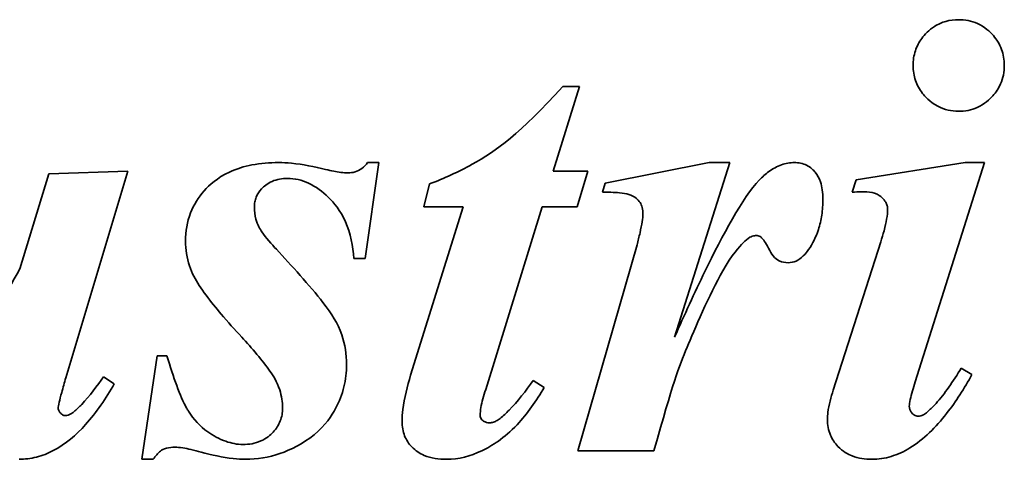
# Model space of a CAD drawing. Header units: millimetres. Extents: x 247 to 1013, y 238 to 653.
# Tile 5 of 7: x 720 to 813, y 389 to 431. Entities that reach past the tile are written whole.
import ezdxf

# ---------------------------------------------------------------- set-up
doc = ezdxf.new("R2010")
doc.units = ezdxf.units.MM
doc.header["$LTSCALE"] = 3
doc.layers.add('Krawędzie widoczne(ISO)', color=7, linetype='Continuous', lineweight=35, true_color=0x262659)

msp = doc.modelspace()

# ---------------------------------------------------------------- linework, layer by layer
at = {"layer": 'Krawędzie widoczne(ISO)'}
for p, q in [((773.103, 424.637), (770.587, 416.598)), ((771.502, 424.637), (773.103, 424.637)), ((754.051, 417.415), (752.744, 408.297)), ((752.973, 417.415), (754.051, 417.415)), ((775.522, 415.454), (785.391, 417.415)), ((787.352, 417.415), (782.123, 400.846)), ((785.391, 417.415), (787.352, 417.415)), ((799.378, 415.781), (809.705, 417.415)), ((811.535, 417.415), (804.966, 396.598)), ((809.705, 417.415), (811.535, 417.415)), ((719.933, 407.317), (722.711, 416.336)), ((722.711, 416.336), (730.195, 416.598)), ((730.195, 416.598), (724.313, 396.99)), ((770.587, 416.598), (773.888, 416.598)), ((773.888, 416.598), (772.875, 413.199)), ((758.299, 413.199), (758.855, 415.389)), ((775.26, 414.604), (775.522, 415.454)), ((798.986, 414.604), (799.378, 415.781)), ((757.058, 397.219), (762.058, 413.199)), ((762.058, 413.199), (758.299, 413.199)), ((769.541, 413.199), (764.182, 395.879)), ((772.875, 413.199), (769.541, 413.199)), ((772.94, 390.062), (778.561, 409.604)), ((797.188, 395.814), (801.698, 409.899)), ((752.744, 408.297), (751.666, 408.297)), ((731.535, 389.245), (732.973, 399.082)), ((732.973, 399.082), (733.92, 399.082)), ((809.345, 397.905), (810.358, 397.284)), ((727.907, 397.088), (728.92, 396.402)), ((768.692, 396.729), (769.737, 396.075)), ((780.162, 390.062), (772.94, 390.062)), ((732.613, 389.245), (731.535, 389.245))]:
    msp.add_line(p, q, dxfattribs=at)
for points, knots in [([(809.084, 430.977), (808.68, 430.977), (808.276, 430.929), (807.508, 430.713), (807.151, 430.556), (806.274, 429.997), (805.866, 429.563), (805.341, 428.856), (805.13, 428.467), (804.838, 427.581), (804.77, 427.114), (804.77, 426.631)], [-0.6333187, -0.6333187, -0.6333187, -0.6333187, -0.5318934, -0.5318934, -0.4370139, -0.4370139, -0.2878792, -0.2878792, -0.1449902, -0.1449902, 0, 0, 0, 0]), ([(813.43, 426.631), (813.43, 426.897), (813.41, 427.16), (813.322, 427.675), (813.257, 427.92), (812.986, 428.66), (812.714, 429.092), (812.077, 429.829), (811.587, 430.297), (810.296, 430.871), (809.693, 430.977), (809.084, 430.977)], [-1.113679, -1.113679, -1.113679, -1.113679, -0.971066, -0.971066, -0.83111, -0.83111, -0.530924, -0.530924, -0.235627, -0.235627, 0, 0, 0, 0]), ([(804.77, 426.631), (804.77, 426.385), (804.788, 426.141), (804.863, 425.665), (804.919, 425.437), (805.151, 424.751), (805.383, 424.344), (805.858, 423.74), (806.344, 423.164), (807.748, 422.423), (808.41, 422.284), (809.084, 422.284)], [-1.499948, -1.499948, -1.499948, -1.499948, -1.272878, -1.272878, -1.050818, -1.050818, -0.582633, -0.582633, -0.260388, -0.260388, 0, 0, 0, 0]), ([(809.084, 422.284), (809.692, 422.284), (810.29, 422.394), (811.547, 422.959), (812.026, 423.404), (812.629, 424.074), (812.887, 424.451), (813.195, 425.152), (813.284, 425.431), (813.402, 426.022), (813.43, 426.324), (813.43, 426.631)], [-0.6261421, -0.6261421, -0.6261421, -0.6261421, -0.4936627, -0.4936627, -0.3343095, -0.3343095, -0.1833294, -0.1833294, -0.0918817, -0.0918817, 0, 0, 0, 0]), ([(771.502, 424.637), (767.416, 420.125), (765.194, 418.524), (761.595, 416.529), (760.234, 415.915), (758.855, 415.389)], [-1.360475, -1.360475, -1.360475, -1.360475, -0.490305, -0.490305, 0, 0, 0, 0]), ([(744.509, 417.415), (743.668, 417.415), (742.814, 417.351), (741.253, 417.049), (740.533, 416.832), (738.675, 415.967), (737.937, 415.276), (736.898, 414.112), (736.46, 413.419), (735.829, 411.782), (735.685, 410.885), (735.685, 409.964)], [-1.047086, -1.047086, -1.047086, -1.047086, -0.894795, -0.894795, -0.7613, -0.7613, -0.5316, -0.5316, -0.276393, -0.276393, 0, 0, 0, 0]), ([(748.986, 416.761), (747.939, 417.02), (746.813, 417.245), (745.331, 417.391), (744.917, 417.415), (744.509, 417.415)], [-0.4888209, -0.4888209, -0.4888209, -0.4888209, -0.1338579, -0.1338579, 0, 0, 0, 0]), ([(752.973, 417.415), (752.815, 417.2), (752.634, 417.009), (752.226, 416.707), (752.01, 416.598), (751.56, 416.463), (751.336, 416.435), (751.11, 416.435)], [-0.2380908, -0.2380908, -0.2380908, -0.2380908, -0.1548723, -0.1548723, -0.0749979, -0.0749979, 0, 0, 0, 0]), ([(793.496, 417.415), (793.08, 417.415), (792.671, 417.343), (791.851, 417.052), (791.454, 416.832), (790.755, 416.322), (790.449, 416.047), (790.162, 415.748)], [-0.4496984, -0.4496984, -0.4496984, -0.4496984, -0.297115, -0.297115, -0.1376054, -0.1376054, 0, 0, 0, 0]), ([(796.208, 413.951), (796.208, 414.246), (796.19, 414.543), (796.11, 415.093), (796.051, 415.348), (795.85, 415.93), (795.689, 416.232), (795.32, 416.684), (795.061, 416.957), (794.292, 417.341), (793.896, 417.415), (793.496, 417.415)], [-0.8454603, -0.8454603, -0.8454603, -0.8454603, -0.6738059, -0.6738059, -0.5197901, -0.5197901, -0.3057216, -0.3057216, -0.1467962, -0.1467962, 0, 0, 0, 0]), ([(751.11, 416.435), (750.681, 416.435), (750.187, 416.508), (749.506, 416.64), (749.243, 416.699), (748.986, 416.761)], [-0.2286125, -0.2286125, -0.2286125, -0.2286125, -0.0870949, -0.0870949, 0, 0, 0, 0]), ([(742.221, 413.199), (742.221, 413.359), (742.235, 413.517), (742.292, 413.826), (742.335, 413.974), (742.512, 414.419), (742.69, 414.683), (743.12, 415.147), (743.437, 415.425), (744.362, 415.832), (744.86, 415.912), (745.358, 415.912)], [-0.6439577, -0.6439577, -0.6439577, -0.6439577, -0.5654128, -0.5654128, -0.4885869, -0.4885869, -0.3264147, -0.3264147, -0.1636332, -0.1636332, 0, 0, 0, 0]), ([(745.358, 415.912), (746.056, 415.912), (746.724, 415.756), (748.064, 415.136), (748.695, 414.659), (749.776, 413.599), (750.383, 412.886), (751.349, 410.707), (751.587, 409.51), (751.666, 408.297)], [-1.490356, -1.490356, -1.490356, -1.490356, -1.126074, -1.126074, -0.72773, -0.72773, -0.364713, -0.364713, 0, 0, 0, 0]), ([(790.162, 415.748), (788.608, 414.137), (786.635, 410.44), (784.018, 405.061), (783.038, 402.915), (782.123, 400.846)], [-1.866279, -1.866279, -1.866279, -1.866279, -0.70057, -0.70057, 0, 0, 0, 0]), ([(775.26, 414.604), (775.776, 414.604), (776.384, 414.593), (777.198, 414.521), (777.539, 414.478), (778.033, 414.311), (778.286, 414.179), (778.62, 413.898), (778.741, 413.775), (778.935, 413.48), (779.003, 413.313), (779.097, 412.933), (779.116, 412.722), (779.116, 412.513)], [-0.5391704, -0.5391704, -0.5391704, -0.5391704, -0.3749398, -0.3749398, -0.2791246, -0.2791246, -0.1743689, -0.1743689, -0.1187932, -0.1187932, -0.0626083, -0.0626083, 0, 0, 0, 0]), ([(798.986, 414.604), (799.27, 414.619), (799.565, 414.63), (799.942, 414.636), (800.036, 414.637), (800.13, 414.637)], [-0.141263, -0.141263, -0.141263, -0.141263, -0.0350341, -0.0350341, 0, 0, 0, 0]), ([(800.13, 414.637), (800.455, 414.637), (800.792, 414.6), (801.458, 414.379), (801.68, 414.211), (801.959, 413.952), (802.082, 413.809), (802.232, 413.541), (802.278, 413.433), (802.337, 413.203), (802.352, 413.088), (802.352, 412.97)], [-0.2650007, -0.2650007, -0.2650007, -0.2650007, -0.2031215, -0.2031215, -0.13372, -0.13372, -0.0723188, -0.0723188, -0.0353878, -0.0353878, 0, 0, 0, 0]), ([(794.835, 409.147), (795.235, 409.717), (795.551, 410.35), (795.925, 411.495), (796.031, 411.957), (796.137, 412.679), (796.164, 412.928), (796.2, 413.435), (796.208, 413.693), (796.208, 413.951)], [-0.5230516, -0.5230516, -0.5230516, -0.5230516, -0.2974125, -0.2974125, -0.1527099, -0.1527099, -0.0773963, -0.0773963, 0, 0, 0, 0]), ([(744.313, 409.18), (743.854, 409.66), (743.308, 410.271), (742.757, 411.094), (742.523, 411.484), (742.269, 412.426), (742.221, 412.809), (742.221, 413.199)], [-0.6855825, -0.6855825, -0.6855825, -0.6855825, -0.2946146, -0.2946146, -0.1170741, -0.1170741, 0, 0, 0, 0]), ([(779.116, 412.513), (779.116, 412.152), (779.011, 411.534), (778.753, 410.378), (778.656, 409.981), (778.561, 409.604)], [-0.3582049, -0.3582049, -0.3582049, -0.3582049, -0.1178223, -0.1178223, 0, 0, 0, 0]), ([(802.352, 412.97), (802.352, 412.44), (802.218, 411.734), (801.913, 410.595), (801.807, 410.241), (801.698, 409.899)], [-0.3603357, -0.3603357, -0.3603357, -0.3603357, -0.1105261, -0.1105261, 0, 0, 0, 0]), ([(789.28, 410.323), (789.418, 410.393), (789.567, 410.449), (789.766, 410.482), (789.817, 410.487), (789.868, 410.487)], [-0.07288204, -0.07288204, -0.07288204, -0.07288204, -0.01860177, -0.01860177, 0, 0, 0, 0]), ([(789.868, 410.487), (789.932, 410.487), (789.995, 410.478), (790.122, 410.442), (790.184, 410.415), (790.31, 410.343), (790.363, 410.301), (790.541, 410.149), (790.777, 409.769), (791.214, 408.965), (791.305, 408.772), (791.648, 408.356), (791.844, 408.199), (792.333, 407.957), (792.619, 407.905), (792.907, 407.905)], [-0.4617181, -0.4617181, -0.4617181, -0.4617181, -0.445753, -0.445753, -0.4293397, -0.4293397, -0.4109759, -0.4109759, -0.2823163, -0.2823163, -0.1926839, -0.1926839, -0.1055112, -0.1055112, 0, 0, 0, 0]), ([(735.685, 409.964), (735.685, 409.157), (735.796, 408.364), (736.164, 407.267), (736.303, 406.942), (736.469, 406.631)], [-0.3499449, -0.3499449, -0.3499449, -0.3499449, -0.1077802, -0.1077802, 0, 0, 0, 0]), ([(780.162, 390.062), (781.967, 396.497), (782.524, 397.994), (783.969, 401.504), (785.434, 404.889), (787.558, 408.642), (788.292, 409.463), (788.835, 410.009), (789.061, 410.203), (789.28, 410.323)], [-0.6734496, -0.6734496, -0.6734496, -0.6734496, -0.4326283, -0.4326283, -0.2265901, -0.2265901, -0.0872327, -0.0872327, 0, 0, 0, 0]), ([(750.979, 398.232), (750.979, 399.21), (750.826, 400.156), (750.135, 402.153), (749.593, 403.014), (747.486, 405.731), (745.682, 407.714), (744.313, 409.18)], [-1.433016, -1.433016, -1.433016, -1.433016, -1.064969, -1.064969, -0.628281, -0.628281, 0, 0, 0, 0]), ([(792.907, 407.905), (793.165, 407.905), (793.414, 407.958), (793.906, 408.179), (794.135, 408.346), (794.524, 408.727), (794.687, 408.93), (794.835, 409.147)], [-0.2772624, -0.2772624, -0.2772624, -0.2772624, -0.1830296, -0.1830296, -0.0848611, -0.0848611, 0, 0, 0, 0]), ([(719.933, 407.317), (718.599, 404.797), (717.05, 402.144), (714.723, 398.939), (714.014, 398.043), (713.267, 397.219)], [-1.208874, -1.208874, -1.208874, -1.208874, -0.340895, -0.340895, 0, 0, 0, 0]), ([(736.469, 406.631), (737.064, 405.495), (738.107, 404.159), (739.689, 402.293), (740.357, 401.551), (741.012, 400.846)], [-0.7603173, -0.7603173, -0.7603173, -0.7603173, -0.30054, -0.30054, 0, 0, 0, 0]), ([(741.012, 400.846), (741.978, 399.792), (743.013, 398.602), (744.006, 397.182), (744.373, 396.597), (744.716, 395.551), (744.787, 395.263), (744.878, 394.686), (744.901, 394.401), (744.901, 394.114)], [-0.9569846, -0.9569846, -0.9569846, -0.9569846, -0.4194428, -0.4194428, -0.1758059, -0.1758059, -0.0860175, -0.0860175, 0, 0, 0, 0]), ([(741.143, 390.65), (740.584, 390.65), (740.036, 390.762), (738.889, 391.175), (738.288, 391.507), (737.067, 392.374), (736.454, 393.022), (735.903, 393.902), (735.845, 393.998), (735.154, 395.228), (734.521, 397.018), (733.92, 399.082)], [-1.802317, -1.802317, -1.802317, -1.802317, -1.520657, -1.520657, -1.194485, -1.194485, -0.708803, -0.708803, -0.648678, -0.648678, 0, 0, 0, 0]), ([(741.371, 389.245), (742.493, 389.245), (743.586, 389.428), (745.66, 390.139), (746.847, 390.72), (748.985, 392.475), (749.58, 393.408), (750.278, 394.724), (750.546, 395.406), (750.896, 396.816), (750.979, 397.518), (750.979, 398.232)], [-1.121612, -1.121612, -1.121612, -1.121612, -0.890656, -0.890656, -0.671574, -0.671574, -0.438608, -0.438608, -0.214277, -0.214277, 0, 0, 0, 0]), ([(809.345, 397.905), (808.58, 396.662), (807.749, 395.444), (806.716, 394.293), (806.465, 394.039), (806.208, 393.82)], [-0.526004, -0.526004, -0.526004, -0.526004, -0.1182723, -0.1182723, 0, 0, 0, 0]), ([(723.594, 394.114), (723.594, 394.298), (723.733, 394.88), (724.044, 396.042), (724.184, 396.54), (724.313, 396.99)], [-0.3613383, -0.3613383, -0.3613383, -0.3613383, -0.1410086, -0.1410086, 0, 0, 0, 0]), ([(727.907, 397.088), (727.313, 396.241), (726.549, 395.212), (725.599, 394.215), (725.332, 393.958), (725.064, 393.755)], [-0.4268044, -0.4268044, -0.4268044, -0.4268044, -0.1047368, -0.1047368, 0, 0, 0, 0]), ([(757.058, 397.219), (756.746, 396.197), (756.452, 395.047), (756.271, 393.602), (756.241, 393.217), (756.241, 392.84)], [-0.4380178, -0.4380178, -0.4380178, -0.4380178, -0.1131127, -0.1131127, 0, 0, 0, 0]), ([(768.692, 396.729), (768.018, 395.773), (767.212, 394.721), (766.136, 393.63), (765.849, 393.364), (765.554, 393.134)], [-0.4928355, -0.4928355, -0.4928355, -0.4928355, -0.122073, -0.122073, 0, 0, 0, 0]), ([(800.849, 389.245), (801.469, 389.245), (802.08, 389.337), (803.303, 389.703), (803.901, 389.981), (805.777, 391.13), (806.937, 392.298), (808.832, 394.72), (809.636, 395.987), (810.358, 397.284)], [-1.503997, -1.503997, -1.503997, -1.503997, -1.271104, -1.271104, -1.029391, -1.029391, -0.479641, -0.479641, 0, 0, 0, 0]), ([(804.411, 394.278), (804.411, 394.592), (804.544, 395.155), (804.787, 396.02), (804.877, 396.316), (804.966, 396.598)], [-0.2753054, -0.2753054, -0.2753054, -0.2753054, -0.0911255, -0.0911255, 0, 0, 0, 0]), ([(719.868, 389.245), (720.427, 389.245), (720.977, 389.314), (722.076, 389.592), (722.611, 389.802), (724.281, 390.673), (725.302, 391.557), (727.229, 393.694), (728.139, 395.043), (728.92, 396.402)], [-1.244845, -1.244845, -1.244845, -1.244845, -1.068442, -1.068442, -0.88722, -0.88722, -0.478165, -0.478165, 0, 0, 0, 0]), ([(760.456, 389.245), (761.621, 389.245), (762.741, 389.548), (764.788, 390.527), (765.934, 391.228), (768.153, 393.572), (769.004, 394.797), (769.737, 396.075)], [-1.66033, -1.66033, -1.66033, -1.66033, -1.035246, -1.035246, -0.4593, -0.4593, 0, 0, 0, 0]), ([(763.659, 393.428), (763.659, 393.868), (763.764, 394.416), (763.993, 395.28), (764.086, 395.585), (764.182, 395.879)], [-0.270874, -0.270874, -0.270874, -0.270874, -0.0940038, -0.0940038, 0, 0, 0, 0]), ([(797.188, 395.814), (796.968, 395.153), (796.762, 394.404), (796.649, 393.478), (796.633, 393.256), (796.633, 393.036)], [-0.2808819, -0.2808819, -0.2808819, -0.2808819, -0.0659281, -0.0659281, 0, 0, 0, 0]), ([(724.28, 393.395), (724.231, 393.395), (724.184, 393.402), (724.089, 393.428), (724.044, 393.448), (723.884, 393.542), (723.802, 393.642), (723.703, 393.771), (723.657, 393.848), (723.606, 393.99), (723.594, 394.051), (723.594, 394.114)], [-0.08553201, -0.08553201, -0.08553201, -0.08553201, -0.07714698, -0.07714698, -0.06866716, -0.06866716, -0.04558437, -0.04558437, -0.01896383, -0.01896383, 0, 0, 0, 0]), ([(725.064, 393.755), (724.982, 393.679), (724.893, 393.61), (724.715, 393.502), (724.626, 393.46), (724.451, 393.408), (724.366, 393.395), (724.28, 393.395)], [-0.09273103, -0.09273103, -0.09273103, -0.09273103, -0.05810633, -0.05810633, -0.02738258, -0.02738258, 0, 0, 0, 0]), ([(744.901, 394.114), (744.901, 393.9), (744.883, 393.688), (744.808, 393.275), (744.753, 393.077), (744.522, 392.488), (744.292, 392.141), (743.736, 391.541), (743.356, 391.218), (742.293, 390.745), (741.721, 390.65), (741.143, 390.65)], [-0.7539338, -0.7539338, -0.7539338, -0.7539338, -0.659092, -0.659092, -0.5670765, -0.5670765, -0.3751008, -0.3751008, -0.1885895, -0.1885895, 0, 0, 0, 0]), ([(805.228, 393.33), (805.169, 393.33), (805.112, 393.339), (804.998, 393.374), (804.943, 393.4), (804.76, 393.516), (804.658, 393.634), (804.54, 393.796), (804.491, 393.885), (804.426, 394.079), (804.411, 394.176), (804.411, 394.278)], [-0.1237842, -0.1237842, -0.1237842, -0.1237842, -0.1103131, -0.1103131, -0.0965578, -0.0965578, -0.0630384, -0.0630384, -0.030411, -0.030411, 0, 0, 0, 0]), ([(806.208, 393.82), (806.097, 393.709), (805.977, 393.608), (805.736, 393.455), (805.617, 393.399), (805.405, 393.342), (805.317, 393.33), (805.228, 393.33)], [-0.1367987, -0.1367987, -0.1367987, -0.1367987, -0.0826002, -0.0826002, -0.0339782, -0.0339782, 0, 0, 0, 0]), ([(756.241, 392.84), (756.241, 392.6), (756.26, 392.36), (756.343, 391.9), (756.405, 391.683), (756.647, 391.076), (756.876, 390.731), (757.528, 390.043), (757.929, 389.792), (759.003, 389.338), (759.747, 389.245), (760.456, 389.245)], [-0.6169323, -0.6169323, -0.6169323, -0.6169323, -0.5553724, -0.5553724, -0.4965905, -0.4965905, -0.3850145, -0.3850145, -0.2395994, -0.2395994, 0, 0, 0, 0]), ([(764.509, 392.709), (764.423, 392.709), (764.339, 392.72), (764.175, 392.767), (764.098, 392.801), (763.968, 392.882), (763.877, 392.947), (763.757, 393.092), (763.72, 393.153), (763.671, 393.287), (763.659, 393.356), (763.659, 393.428)], [-0.1805766, -0.1805766, -0.1805766, -0.1805766, -0.1304255, -0.1304255, -0.081351, -0.081351, -0.0436016, -0.0436016, -0.021573, -0.021573, 0, 0, 0, 0]), ([(765.554, 393.134), (765.439, 393.04), (765.318, 392.957), (765.072, 392.827), (764.951, 392.779), (764.72, 392.722), (764.615, 392.709), (764.509, 392.709)], [-0.1285227, -0.1285227, -0.1285227, -0.1285227, -0.0802827, -0.0802827, -0.0362528, -0.0362528, 0, 0, 0, 0]), ([(796.633, 393.036), (796.633, 392.774), (796.655, 392.514), (796.75, 392.013), (796.82, 391.777), (797.09, 391.132), (797.337, 390.775), (798.089, 389.989), (798.576, 389.724), (799.575, 389.331), (800.221, 389.245), (800.849, 389.245)], [-0.5961799, -0.5961799, -0.5961799, -0.5961799, -0.541781, -0.541781, -0.4891267, -0.4891267, -0.390919, -0.390919, -0.2357723, -0.2357723, 0, 0, 0, 0]), ([(732.613, 389.245), (732.819, 389.547), (733.053, 389.836), (733.422, 390.125), (733.589, 390.23), (734.131, 390.368), (734.41, 390.389), (734.672, 390.389)], [-0.3696375, -0.3696375, -0.3696375, -0.3696375, -0.1790472, -0.1790472, -0.0845166, -0.0845166, 0, 0, 0, 0]), ([(734.672, 390.389), (735.123, 390.389), (735.679, 390.293), (736.516, 390.104), (736.841, 390.019), (737.156, 389.931)], [-0.2765606, -0.2765606, -0.2765606, -0.2765606, -0.1051793, -0.1051793, 0, 0, 0, 0]), ([(737.156, 389.931), (738.144, 389.662), (739.209, 389.425), (740.6, 389.271), (740.989, 389.245), (741.371, 389.245)], [-0.4552863, -0.4552863, -0.4552863, -0.4552863, -0.124702, -0.124702, 0, 0, 0, 0])]:
    msp.add_open_spline(points, degree=3, knots=knots, dxfattribs=at)

doc.saveas('drawing.dxf')
